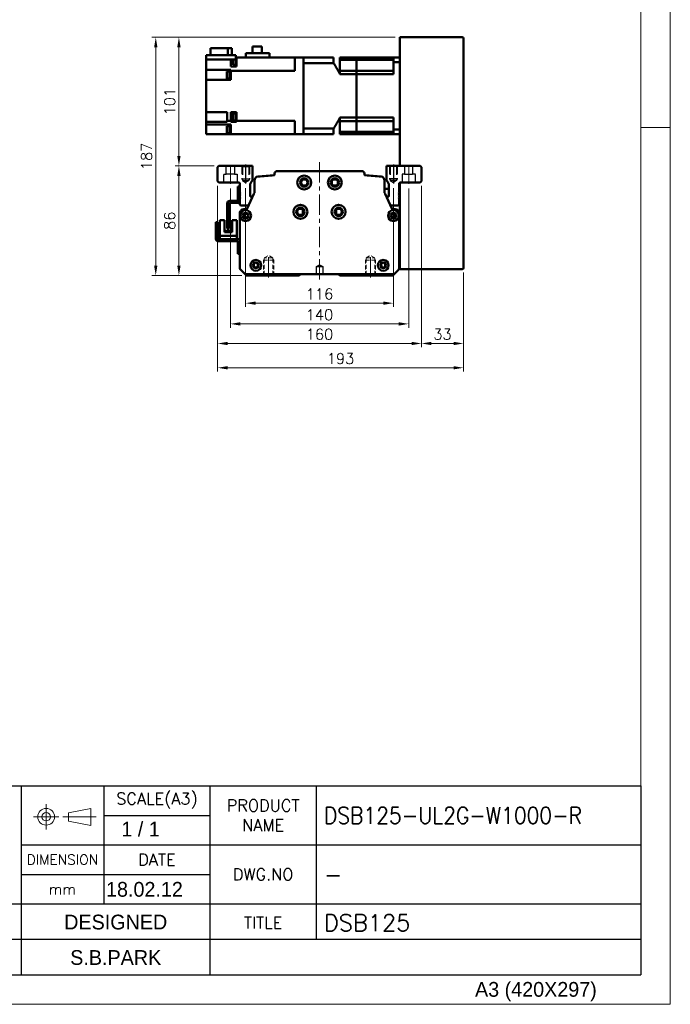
# Model space of a CAD drawing. Header units: millimetres. Extents: x 46891 to 50493, y 6223 to 9905.
# Tile 4 of 5: x 49982 to 50493, y 8529 to 9302. Entities that reach past the tile are written whole.
import ezdxf
from ezdxf.enums import TextEntityAlignment as Align

# ---------------------------------------------------------------- set-up
doc = ezdxf.new("R2010")
doc.units = ezdxf.units.MM
doc.header["$LTSCALE"] = 0.5
for name, pattern in [('CENTER', [50.8, 31.75, -6.35, 6.35, -6.35]), ('HIDDEN', [9.525, 6.35, -3.175]), ('HIDDENX2', [19.05, 12.7, -6.35])]:
    doc.linetypes.add(name, pattern=pattern)
doc.layers.get('0').update_dxf_attribs({"lineweight": 20})
doc.layers.add('1', color=1, linetype='CENTER', lineweight=13)
doc.layers.add('외형선(ISO)', color=7, linetype='Continuous', lineweight=50)
for name, color, linetype in [('2', 2, 'HIDDENX2'), ('3', 3, 'Continuous'), ('C', 1, 'CENTER')]:
    doc.layers.add(name, color=color, linetype=linetype)
doc.styles.add('ACISOGDT', font='amgdt.shx')
doc.styles.add('DSR TEXT', font='romans.shx', dxfattribs={"bigfont": 'whgtxt.shx'})
doc.styles.get("Standard").update_dxf_attribs({"font": 'romans.shx', "bigfont": 'whgtxt.shx'})
doc.dimstyles.new('DSR', dxfattribs={"dimscale": 2, "dimtxt": 3, "dimasz": 3, "dimexe": 0.5, "dimexo": 0.5, "dimgap": 0.5, "dimtad": 1, "dimdsep": 46, "dimtxsty": 'Standard', "dimcen": 2.5, "dimclrd": 4, "dimclre": 4, "dimclrt": 2, "dimadec": 0, "dimazin": 2, "dimtfac": 1, "dimtmove": 0, "dimatfit": 3, "dimfxl": 0, "dimlwd": -1, "dimlwe": -1, "dimarcsym": 0})

# ---------------------------------------------------------------- blocks, each defined once
blk = doc.blocks.new('A$C13F00394')
for p, q in [((109.11, 28.14), (105.34, 27.43)), ((105.34, 27.43), (105.34, 26.01)), ((109.11, 25.3), (109.11, 28.14)), ((105.34, 26.01), (109.11, 25.3))]:
    blk.add_line(p, q)
for radius in [1.42, 0.71]:
    blk.add_circle((101.56, 26.76), radius)
at = {"layer": '1'}
for p, q in [((101.56, 28.89), (101.56, 24.63)), ((103.69, 26.76), (99.44, 26.76)), ((104.41, 26.76), (110.04, 26.76))]:
    blk.add_line(p, q, dxfattribs=at)
at = {"layer": '3'}
for p, q in [((0, 32), (202.32, 32)), ((97.32, 32), (97.32, 12)), ((111.32, 32), (111.32, 12)), ((129.32, 32), (129.32, 0)), ((147.32, 32), (147.32, 6)), ((202.32, 32), (202.32, 0)), ((111.32, 27), (129.32, 27)), ((97.32, 22), (202.32, 22)), ((97.32, 17), (129.32, 17)), ((0, 12), (129.32, 12)), ((97.32, 12), (97.32, 0)), ((129.32, 12), (202.32, 12)), ((97.32, 6), (43.43, 6)), ((129.32, 6), (97.32, 6)), ((202.32, 6), (129.32, 6)), ((0, 0), (202.32, 0))]:
    blk.add_line(p, q, dxfattribs=at)
at = {"color": 7, "style": 'ACISOGDT'}
blk.add_text('DESIGNED', height=2.5, dxfattribs=at).set_placement((113.35, 8.93), align=Align.MIDDLE_CENTER)
at = {"color": 7, "attachment_point": 5, "style": 'DSR TEXT'}
for s, insert, char_height in [('SCALE(A3)', (120.32, 29.5), 2), ('PRODUCT\\PNAME', (138.32, 27), 2), ('DIMENSION', (104.32, 19.5), 1.7), ('DATE', (120.32, 19.5), 2), ('DWG.NO', (138.32, 17), 2), ('mm', (104.32, 14.5), 1.8), ('TITLE', (138.32, 8.83), 2)]:
    blk.add_mtext(s, dxfattribs=dict(at, insert=insert, char_height=char_height))
blk = doc.blocks.new('A$C1C1952E1')
at = {"color": 1}
blk.add_lwpolyline([(0, 0), (420, 0), (420, 297), (0, 297)], close=True, dxfattribs=at)
at = {"color": 3}
blk.add_lwpolyline([(5, 5), (415, 5), (415, 292), (5, 292)], close=True, dxfattribs=at)
at = {"color": 7, "style": 'ACISOGDT'}
blk.add_text('A3 (420X297)', height=2.5, dxfattribs=at).set_placement((386.91, 1.28))
blk = doc.blocks.new('t8')
at = {"color": 2, "linetype": 'HIDDEN'}
for p, q in [((-4, 0), (-4, -12)), ((-3.4, -0.6), (-4, 0)), ((3.4, -0.6), (4, 0)), ((4, 0), (4, -12)), ((-3.4, -0.6), (3.4, -0.6)), ((-3.4, -0.6), (-3.4, -14)), ((3.4, -0.6), (3.4, -14)), ((-4, -12), (4, -12)), ((-4, -12), (-3.4, -13.04)), ((-3.4, -14), (3.4, -14)), ((-3.4, -14), (0, -15.96)), ((3.4, -14), (0, -15.96)), ((4, -12), (3.4, -13.04))]:
    blk.add_line(p, q, dxfattribs=at)
at = {"color": 1, "linetype": 'CENTER'}
blk.add_line((0, 1.44), (0, -17.13), dxfattribs=at)
blk = doc.blocks.new('*D96')
at = {"color": 1, "linetype": 'ByBlock'}
for p, q in [((50159.24, 9169.39), (50159.24, 9076.15)), ((50275.24, 9169.39), (50275.24, 9076.15)), ((50167.04, 9079.15), (50267.44, 9079.15))]:
    blk.add_line(p, q, dxfattribs=at)
at = {"color": 1}
for points in [[(50167.04, 9080.45), (50167.04, 9077.85), (50159.24, 9079.15)], [(50267.44, 9080.45), (50267.44, 9077.85), (50275.24, 9079.15)]]:
    blk.add_solid(points, dxfattribs=at)
at = {"layer": 'Defpoints', "color": 0}
for p in [(50159.24, 9172.99), (50275.24, 9172.99), (50275.24, 9079.15)]:
    blk.add_point(p, dxfattribs=at)
at = {"color": 3, "insert": (50217.24, 9086.35), "char_height": 8.4, "attachment_point": 5, "style": 'DSR TEXT'}
blk.add_mtext('116', dxfattribs=at)
blk = doc.blocks.new('*D97')
at = {"color": 1, "linetype": 'ByBlock'}
for p, q in [((50147.24, 9169.21), (50147.24, 9059.87)), ((50287.24, 9169.21), (50287.24, 9059.87)), ((50155.04, 9062.87), (50279.44, 9062.87))]:
    blk.add_line(p, q, dxfattribs=at)
at = {"color": 1}
for points in [[(50155.04, 9064.17), (50155.04, 9061.57), (50147.24, 9062.87)], [(50279.44, 9064.17), (50279.44, 9061.57), (50287.24, 9062.87)]]:
    blk.add_solid(points, dxfattribs=at)
at = {"layer": 'Defpoints', "color": 0}
for p in [(50147.24, 9172.81), (50287.24, 9172.81), (50287.24, 9062.87)]:
    blk.add_point(p, dxfattribs=at)
at = {"color": 3, "insert": (50217.24, 9070.07), "char_height": 8.4, "attachment_point": 5, "style": 'DSR TEXT'}
blk.add_mtext('140', dxfattribs=at)
blk = doc.blocks.new('*D98')
at = {"color": 1, "linetype": 'ByBlock'}
for p, q in [((50137.24, 9171.21), (50137.24, 9044.51)), ((50297.24, 9171.21), (50297.24, 9044.51)), ((50145.04, 9047.51), (50289.44, 9047.51))]:
    blk.add_line(p, q, dxfattribs=at)
at = {"color": 1}
for points in [[(50145.04, 9048.81), (50145.04, 9046.21), (50137.24, 9047.51)], [(50289.44, 9048.81), (50289.44, 9046.21), (50297.24, 9047.51)]]:
    blk.add_solid(points, dxfattribs=at)
at = {"layer": 'Defpoints', "color": 0}
for p in [(50137.24, 9174.81), (50297.24, 9174.81), (50297.24, 9047.51)]:
    blk.add_point(p, dxfattribs=at)
at = {"color": 3, "insert": (50217.24, 9054.71), "char_height": 8.4, "attachment_point": 5, "style": 'DSR TEXT'}
blk.add_mtext('160', dxfattribs=at)
blk = doc.blocks.new('*D99')
at = {"color": 1, "linetype": 'ByBlock'}
for p, q in [((50297.24, 9171.21), (50297.24, 9044.51)), ((50330.24, 9103.21), (50330.24, 9044.51)), ((50305.04, 9047.51), (50322.44, 9047.51))]:
    blk.add_line(p, q, dxfattribs=at)
at = {"color": 1}
for points in [[(50305.04, 9048.81), (50305.04, 9046.21), (50297.24, 9047.51)], [(50322.44, 9048.81), (50322.44, 9046.21), (50330.24, 9047.51)]]:
    blk.add_solid(points, dxfattribs=at)
at = {"layer": 'Defpoints', "color": 0}
for p in [(50297.24, 9174.81), (50330.24, 9106.81), (50330.24, 9047.51)]:
    blk.add_point(p, dxfattribs=at)
at = {"color": 3, "insert": (50313.74, 9054.71), "char_height": 8.4, "attachment_point": 5, "style": 'DSR TEXT'}
blk.add_mtext('33', dxfattribs=at)
blk = doc.blocks.new('*D100')
at = {"color": 1, "linetype": 'ByBlock'}
for p, q in [((50137.24, 9171.21), (50137.24, 9025.45)), ((50330.24, 9103.21), (50330.24, 9025.45)), ((50145.04, 9028.45), (50322.44, 9028.45))]:
    blk.add_line(p, q, dxfattribs=at)
at = {"color": 1}
for points in [[(50145.04, 9029.75), (50145.04, 9027.15), (50137.24, 9028.45)], [(50322.44, 9029.75), (50322.44, 9027.15), (50330.24, 9028.45)]]:
    blk.add_solid(points, dxfattribs=at)
at = {"layer": 'Defpoints', "color": 0}
for p in [(50137.24, 9174.81), (50330.24, 9106.81), (50330.24, 9028.45)]:
    blk.add_point(p, dxfattribs=at)
at = {"color": 3, "insert": (50233.74, 9035.65), "char_height": 8.4, "attachment_point": 5, "style": 'DSR TEXT'}
blk.add_mtext('193', dxfattribs=at)
blk = doc.blocks.new('*D101')
at = {"color": 1, "linetype": 'ByBlock'}
for p, q in [((50134.64, 9186.81), (50103.84, 9186.81)), ((50106.84, 9179.01), (50106.84, 9108.61)), ((50156.14, 9100.81), (50103.84, 9100.81))]:
    blk.add_line(p, q, dxfattribs=at)
at = {"color": 1}
for points in [[(50105.54, 9179.01), (50108.14, 9179.01), (50106.84, 9186.81)], [(50105.54, 9108.61), (50108.14, 9108.61), (50106.84, 9100.81)]]:
    blk.add_solid(points, dxfattribs=at)
at = {"layer": 'Defpoints', "color": 0}
for p in [(50138.24, 9186.81), (50106.84, 9100.81), (50159.74, 9100.81)]:
    blk.add_point(p, dxfattribs=at)
at = {"color": 3, "insert": (50099.64, 9143.81), "char_height": 8.4, "attachment_point": 5, "rotation": 90, "style": 'DSR TEXT'}
blk.add_mtext('86', dxfattribs=at)
blk = doc.blocks.new('*D102')
at = {"color": 1, "linetype": 'ByBlock'}
for p, q in [((50276.64, 9287.81), (50103.84, 9287.81)), ((50106.84, 9194.61), (50106.84, 9280.01)), ((50134.64, 9186.81), (50103.84, 9186.81))]:
    blk.add_line(p, q, dxfattribs=at)
at = {"color": 1}
for points in [[(50105.54, 9280.01), (50108.14, 9280.01), (50106.84, 9287.81)], [(50105.54, 9194.61), (50108.14, 9194.61), (50106.84, 9186.81)]]:
    blk.add_solid(points, dxfattribs=at)
at = {"layer": 'Defpoints', "color": 0}
for p in [(50106.84, 9287.81), (50280.24, 9287.81), (50138.24, 9186.81)]:
    blk.add_point(p, dxfattribs=at)
at = {"color": 3, "insert": (50099.64, 9237.31), "char_height": 8.4, "attachment_point": 5, "rotation": 90, "style": 'DSR TEXT'}
blk.add_mtext('101', dxfattribs=at)
blk = doc.blocks.new('*D103')
at = {"color": 1, "linetype": 'ByBlock'}
for p, q in [((50276.64, 9287.81), (50085.67, 9287.81)), ((50088.67, 9280.01), (50088.67, 9108.61)), ((50156.14, 9100.81), (50085.67, 9100.81))]:
    blk.add_line(p, q, dxfattribs=at)
at = {"color": 1}
for points in [[(50087.37, 9280.01), (50089.97, 9280.01), (50088.67, 9287.81)], [(50087.37, 9108.61), (50089.97, 9108.61), (50088.67, 9100.81)]]:
    blk.add_solid(points, dxfattribs=at)
at = {"layer": 'Defpoints', "color": 0}
for p in [(50280.24, 9287.81), (50088.67, 9100.81), (50159.74, 9100.81)]:
    blk.add_point(p, dxfattribs=at)
at = {"color": 3, "insert": (50081.47, 9194.31), "char_height": 8.4, "attachment_point": 5, "rotation": 90, "style": 'DSR TEXT'}
blk.add_mtext('187', dxfattribs=at)

msp = doc.modelspace()

# ---------------------------------------------------------------- linework, layer by layer
at = {"color": 1}
msp.add_line((50492.61532, 9217.02572), (50469.44932, 9217.02572), dxfattribs=at)
at = {"layer": '1'}
for p, q in [((50147.23612, 9187.8134), (50147.23612, 9172.8134)), ((50217.23612, 9189.8134), (50217.23612, 9096.8134)), ((50287.23612, 9187.8134), (50287.23612, 9172.8134))]:
    msp.add_line(p, q, dxfattribs=at)
at = {"layer": '2'}
for p, q in [((50143.93612, 9180.3134), (50143.93612, 9186.8134)), ((50150.53612, 9186.8134), (50150.53612, 9180.3134)), ((50156.23612, 9186.8134), (50156.23612, 9176.8134)), ((50156.73612, 9186.3134), (50156.23612, 9186.8134)), ((50156.73612, 9186.3134), (50156.73612, 9175.3134)), ((50156.73612, 9186.3134), (50161.73612, 9186.3134)), ((50161.73612, 9186.3134), (50162.23612, 9186.8134)), ((50161.73612, 9186.3134), (50161.73612, 9175.3134)), ((50162.23612, 9186.8134), (50162.23612, 9176.8134)), ((50272.23612, 9186.8134), (50272.23612, 9176.8134)), ((50272.73612, 9186.3134), (50272.23612, 9186.8134)), ((50272.73612, 9186.3134), (50272.73612, 9175.3134)), ((50277.73612, 9186.3134), (50272.73612, 9186.3134)), ((50277.73612, 9186.3134), (50278.23612, 9186.8134)), ((50277.73612, 9186.3134), (50277.73612, 9175.3134)), ((50278.23612, 9186.8134), (50278.23612, 9176.8134)), ((50283.93612, 9186.8134), (50283.93612, 9180.3134)), ((50290.53612, 9180.3134), (50290.53612, 9186.8134)), ((50141.98612, 9173.8134), (50141.98612, 9180.3134)), ((50141.98612, 9180.3134), (50143.93612, 9180.3134)), ((50150.53612, 9180.3134), (50143.93612, 9180.3134)), ((50150.53612, 9180.3134), (50152.48612, 9180.3134)), ((50152.48612, 9180.3134), (50152.48612, 9173.8134)), ((50283.93612, 9180.3134), (50281.98612, 9180.3134)), ((50281.98612, 9180.3134), (50281.98612, 9173.8134)), ((50283.93612, 9180.3134), (50290.53612, 9180.3134)), ((50292.48612, 9180.3134), (50290.53612, 9180.3134)), ((50292.48612, 9173.8134), (50292.48612, 9180.3134)), ((50156.23612, 9176.8134), (50162.23612, 9176.8134)), ((50156.23612, 9176.8134), (50156.73612, 9175.94738)), ((50156.73612, 9175.3134), (50159.23612, 9173.87003)), ((50156.73612, 9175.3134), (50161.73612, 9175.3134)), ((50161.73612, 9175.3134), (50159.23612, 9173.87003)), ((50162.23612, 9176.8134), (50161.73612, 9175.94738)), ((50278.23612, 9176.8134), (50272.23612, 9176.8134)), ((50272.23612, 9176.8134), (50272.73612, 9175.94738)), ((50277.73612, 9175.3134), (50272.73612, 9175.3134)), ((50272.73612, 9175.3134), (50275.23612, 9173.87003)), ((50277.73612, 9175.3134), (50275.23612, 9173.87003)), ((50278.23612, 9176.8134), (50277.73612, 9175.94738)), ((50214.73612, 9107.8134), (50217.23612, 9109.31556)), ((50217.23612, 9109.31556), (50219.73612, 9107.8134)), ((50214.73612, 9101.8134), (50214.73612, 9107.8134)), ((50214.73612, 9107.8134), (50219.73612, 9107.8134)), ((50219.73612, 9101.8134), (50214.73612, 9101.8134)), ((50219.73612, 9107.8134), (50219.73612, 9101.8134))]:
    msp.add_line(p, q, dxfattribs=at)
at = {"layer": '3'}
for p in [(50469.44932, 8700.42392), (49532.07206, 8552.16152)]:
    msp.add_line(p, (50469.44932, 8552.16152), dxfattribs=at)
at = {"layer": 'C'}
for p, q in [((50159.23612, 9187.96473), (50159.23612, 9172.98515)), ((50275.23612, 9187.96473), (50275.23612, 9172.98515))]:
    msp.add_line(p, q, dxfattribs=at)
at = {"layer": '외형선(ISO)'}
for p, q in [((50280.23613, 9286.8134), (50280.23613, 9287.8134)), ((50329.23613, 9287.8134), (50280.23613, 9287.8134)), ((50280.23613, 9186.8134), (50280.23613, 9286.8134)), ((50330.23613, 9106.8134), (50330.23613, 9286.8134)), ((50145.36382, 9279.3134), (50131.53618, 9279.3134)), ((50131.53618, 9279.3134), (50131.53618, 9273.8134)), ((50145.36382, 9273.8134), (50145.36382, 9279.3134)), ((50148.33607, 9279.3134), (50145.36382, 9279.3134)), ((50148.33607, 9279.3134), (50148.33607, 9273.8134)), ((50172.06113, 9280.6134), (50164.61113, 9280.6134)), ((50164.61113, 9280.6134), (50164.61113, 9275.2134)), ((50172.06113, 9275.2134), (50172.06113, 9280.6134)), ((50128.13613, 9270.3134), (50128.13613, 9273.8134)), ((50128.13613, 9273.8134), (50151.63613, 9273.8134)), ((50151.63613, 9273.8134), (50151.63613, 9270.3134)), ((50152.13613, 9271.84832), (50151.63613, 9271.84832)), ((50152.13613, 9271.84832), (50152.13613, 9271.8134)), ((50152.13613, 9266.25343), (50152.13613, 9271.8134)), ((50197.73613, 9271.8134), (50152.13613, 9271.8134)), ((50177.83613, 9275.2134), (50159.48613, 9275.2134)), ((50159.48613, 9271.8134), (50159.48613, 9275.2134)), ((50177.83613, 9275.2134), (50177.83613, 9271.8134)), ((50197.73613, 9267.3134), (50197.73613, 9271.8134)), ((50197.73613, 9271.8134), (50204.73613, 9271.8134)), ((50228.23613, 9271.8134), (50204.73613, 9271.8134)), ((50204.73613, 9271.8134), (50204.73613, 9271.80893)), ((50204.73613, 9271.80893), (50204.73613, 9267.51395)), ((50228.23613, 9271.8134), (50228.23613, 9267.50873)), ((50233.23613, 9271.8134), (50233.23613, 9270.10099)), ((50246.23613, 9271.8134), (50233.23613, 9271.8134)), ((50246.23613, 9270.10099), (50246.23613, 9271.8134)), ((50246.23613, 9271.8134), (50275.23613, 9271.8134)), ((50246.23613, 9271.8134), (50246.23613, 9270.10099)), ((50275.23613, 9271.8134), (50275.23613, 9268.27092)), ((50280.23613, 9271.8134), (50275.23613, 9271.8134)), ((50128.13613, 9266.25343), (50128.13613, 9270.3134)), ((50151.63613, 9270.3134), (50128.13613, 9270.3134)), ((50128.13613, 9266.25343), (50128.13613, 9262.32148)), ((50147.63613, 9270.3134), (50147.63613, 9266.25343)), ((50147.63613, 9264.81806), (50147.63613, 9266.25343)), ((50152.13613, 9264.81806), (50147.63613, 9264.81806)), ((50149.43613, 9266.09832), (50149.43613, 9270.3134)), ((50151.43613, 9266.09832), (50149.43613, 9266.09832)), ((50151.43613, 9265.94832), (50151.43613, 9270.3134)), ((50152.13613, 9265.94832), (50151.43613, 9265.94832)), ((50152.13613, 9266.25343), (50152.13613, 9264.81806)), ((50197.73613, 9267.3134), (50197.73613, 9261.37277)), ((50204.73613, 9267.51395), (50204.73613, 9267.50873)), ((50228.23613, 9267.50873), (50204.73613, 9267.50873)), ((50204.73613, 9216.11807), (50204.73613, 9267.50873)), ((50204.73613, 9267.3134), (50204.73613, 9216.3134)), ((50233.23613, 9261.5634), (50233.23613, 9270.10099)), ((50246.23613, 9270.10099), (50233.23613, 9270.10099)), ((50246.23613, 9266.5634), (50246.23613, 9270.10099)), ((50275.23613, 9270.10099), (50246.23613, 9270.10099)), ((50246.23613, 9266.5634), (50246.23613, 9270.10099)), ((50246.23613, 9261.5634), (50246.23613, 9266.5634)), ((50246.23613, 9261.5634), (50246.23613, 9266.5634)), ((50275.23613, 9258.85013), (50275.23613, 9268.27092)), ((50280.23613, 9268.27092), (50275.23613, 9268.27092)), ((50128.13613, 9257.8134), (50128.13613, 9262.32148)), ((50128.13613, 9262.32148), (50147.63613, 9262.32148)), ((50128.13613, 9257.8134), (50128.13613, 9254.3134)), ((50144.43613, 9255.30937), (50144.43613, 9260.90937)), ((50146.43613, 9260.90937), (50144.43613, 9260.90937)), ((50146.43613, 9255.15937), (50146.43613, 9261.05937)), ((50147.13613, 9261.05937), (50146.43613, 9261.05937)), ((50147.13613, 9255.10937), (50147.13613, 9261.10937)), ((50147.63613, 9261.10937), (50147.13613, 9261.10937)), ((50147.63613, 9262.32148), (50147.63613, 9261.77208)), ((50147.63613, 9261.37277), (50147.63613, 9261.77208)), ((50197.73613, 9261.37277), (50147.63613, 9261.37277)), ((50147.63613, 9261.37277), (50147.63613, 9254.3134)), ((50233.23613, 9261.5634), (50233.23613, 9258.85013)), ((50246.23613, 9261.5634), (50233.23613, 9261.5634)), ((50246.23613, 9258.85013), (50233.23613, 9258.85013)), ((50246.23613, 9258.85013), (50246.23613, 9261.5634)), ((50275.23613, 9261.5634), (50246.23613, 9261.5634)), ((50246.23613, 9261.5634), (50246.23613, 9258.85013)), ((50246.23613, 9224.77668), (50246.23613, 9258.85013)), ((50246.23613, 9258.85013), (50275.23613, 9258.85013)), ((50246.23613, 9224.77668), (50246.23613, 9258.85013)), ((50128.13613, 9229.0134), (50128.13613, 9254.3134)), ((50147.63613, 9254.3134), (50128.13613, 9254.3134)), ((50146.43613, 9255.30937), (50144.43613, 9255.30937)), ((50147.13613, 9255.15937), (50146.43613, 9255.15937)), ((50147.63613, 9255.10937), (50147.13613, 9255.10937)), ((50128.13613, 9229.0134), (50128.13613, 9225.5134)), ((50144.63613, 9229.0134), (50128.13613, 9229.0134)), ((50128.13613, 9221.53478), (50128.13613, 9225.5134)), ((50144.63613, 9229.0134), (50144.63613, 9222.25404)), ((50147.63613, 9222.25404), (50147.63613, 9229.0134)), ((50147.63613, 9229.0134), (50152.13613, 9229.0134)), ((50149.43613, 9222.35065), (50149.43613, 9227.95065)), ((50151.43613, 9227.95065), (50149.43613, 9227.95065)), ((50151.43613, 9222.20065), (50151.43613, 9228.10065)), ((50152.13613, 9228.10065), (50151.43613, 9228.10065)), ((50152.13613, 9225.60319), (50152.13613, 9229.0134)), ((50152.13613, 9225.60319), (50152.13613, 9224.69812)), ((50152.13613, 9222.25404), (50152.13613, 9224.69812)), ((50233.23613, 9224.77668), (50233.23613, 9222.0634)), ((50246.23613, 9224.77668), (50233.23613, 9224.77668)), ((50246.23613, 9222.0634), (50246.23613, 9224.77668)), ((50246.23613, 9224.77668), (50275.23613, 9224.77668)), ((50246.23613, 9224.77668), (50246.23613, 9222.0634)), ((50275.23613, 9215.35589), (50275.23613, 9224.77668)), ((50128.13613, 9221.53478), (50128.13613, 9219.3134)), ((50144.63613, 9221.53478), (50128.13613, 9221.53478)), ((50128.13613, 9219.3134), (50128.13613, 9215.8134)), ((50147.63613, 9219.3134), (50128.13613, 9219.3134)), ((50144.43613, 9212.5247), (50144.43613, 9218.1247)), ((50146.43613, 9218.1247), (50144.43613, 9218.1247)), ((50144.63613, 9222.25404), (50147.63613, 9222.25404)), ((50144.63613, 9221.85473), (50144.63613, 9222.25404)), ((50144.63613, 9221.85473), (50144.63613, 9221.53478)), ((50146.43613, 9212.3747), (50146.43613, 9218.2747)), ((50147.13613, 9218.2747), (50146.43613, 9218.2747)), ((50147.13613, 9212.3247), (50147.13613, 9218.3247)), ((50147.63613, 9218.3247), (50147.13613, 9218.3247)), ((50147.63613, 9222.25404), (50147.63613, 9221.85473)), ((50147.63613, 9221.53478), (50147.63613, 9221.85473)), ((50152.13613, 9221.53478), (50147.63613, 9221.53478)), ((50147.63613, 9219.3134), (50147.63613, 9217.37338)), ((50147.63613, 9211.8134), (50147.63613, 9217.37338)), ((50151.43613, 9222.35065), (50149.43613, 9222.35065)), ((50152.13613, 9222.20065), (50151.43613, 9222.20065)), ((50152.13613, 9221.85473), (50152.13613, 9222.25404)), ((50197.73613, 9222.25404), (50152.13613, 9222.25404)), ((50152.13613, 9221.85473), (50152.13613, 9221.53478)), ((50197.73613, 9222.25404), (50197.73613, 9216.3134)), ((50233.23613, 9222.0634), (50233.23613, 9213.52582)), ((50246.23613, 9222.0634), (50233.23613, 9222.0634)), ((50246.23613, 9217.0634), (50246.23613, 9222.0634)), ((50275.23613, 9222.0634), (50246.23613, 9222.0634)), ((50246.23613, 9217.0634), (50246.23613, 9222.0634)), ((50246.23613, 9213.52582), (50246.23613, 9217.0634)), ((50246.23613, 9213.52582), (50246.23613, 9217.0634)), ((50128.13613, 9211.8134), (50128.13613, 9215.8134)), ((50147.63613, 9211.8134), (50128.13613, 9211.8134)), ((50146.43613, 9212.5247), (50144.43613, 9212.5247)), ((50147.13613, 9212.3747), (50146.43613, 9212.3747)), ((50147.63613, 9212.3247), (50147.13613, 9212.3247)), ((50197.73613, 9211.8134), (50147.63613, 9211.8134)), ((50151.43613, 9211.77849), (50151.43613, 9211.8134)), ((50152.13613, 9211.77849), (50151.43613, 9211.77849)), ((50152.13613, 9211.8134), (50152.13613, 9211.77849)), ((50197.73613, 9211.8134), (50197.73613, 9216.3134)), ((50197.73613, 9211.8134), (50204.73613, 9211.8134)), ((50228.23613, 9216.11807), (50204.73613, 9216.11807)), ((50204.73613, 9216.11807), (50204.73613, 9216.11286)), ((50204.73613, 9216.11286), (50204.73613, 9211.81788)), ((50204.73613, 9211.81788), (50204.73613, 9211.8134)), ((50228.23613, 9211.8134), (50204.73613, 9211.8134)), ((50228.23613, 9216.11807), (50228.23613, 9211.8134)), ((50233.23613, 9213.52582), (50233.23613, 9211.8134)), ((50246.23613, 9213.52582), (50233.23613, 9213.52582)), ((50246.23613, 9211.8134), (50233.23613, 9211.8134)), ((50246.23613, 9211.8134), (50246.23613, 9213.52582)), ((50275.23613, 9213.52582), (50246.23613, 9213.52582)), ((50246.23613, 9213.52582), (50246.23613, 9211.8134)), ((50246.23613, 9211.8134), (50275.23613, 9211.8134)), ((50275.23613, 9215.35589), (50275.23613, 9211.8134)), ((50280.23613, 9215.35589), (50275.23613, 9215.35589)), ((50280.23613, 9211.8134), (50275.23613, 9211.8134)), ((50138.23612, 9186.8134), (50137.23612, 9185.8134)), ((50164.73612, 9186.8134), (50138.23612, 9186.8134)), ((50164.73612, 9175.34222), (50164.73612, 9186.8134)), ((50269.73612, 9186.8134), (50269.73612, 9175.34222)), ((50296.23612, 9186.8134), (50269.73612, 9186.8134)), ((50297.23612, 9185.8134), (50296.23612, 9186.8134)), ((50137.23612, 9185.8134), (50137.23612, 9174.8134)), ((50182.00872, 9180.8134), (50182.00872, 9180.02888)), ((50250.46354, 9182.8134), (50184.00872, 9182.8134)), ((50252.46354, 9180.02888), (50252.46354, 9180.8134)), ((50297.23612, 9174.8134), (50297.23612, 9185.8134)), ((50137.23612, 9174.8134), (50138.23612, 9173.8134)), ((50138.23612, 9173.8134), (50153.73612, 9173.8134)), ((50153.13612, 9170.8134), (50153.13612, 9159.4134)), ((50154.73612, 9170.8134), (50153.13612, 9170.8134)), ((50154.73612, 9172.8134), (50154.73612, 9166.3134)), ((50162.73612, 9163.3134), (50162.73612, 9171.34222)), ((50166.23613, 9175.47589), (50166.23613, 9166.91159)), ((50268.23613, 9166.91159), (50268.23613, 9175.47589)), ((50271.73612, 9171.34222), (50271.73612, 9163.3134)), ((50279.73612, 9166.3134), (50279.73612, 9172.8134)), ((50279.73612, 9171.8134), (50280.23613, 9171.8134)), ((50280.23613, 9106.8134), (50280.23613, 9173.67943)), ((50280.73612, 9173.8134), (50296.23612, 9173.8134)), ((50296.23612, 9173.8134), (50297.23612, 9174.8134)), ((50154.73612, 9166.3134), (50155.23612, 9165.8134)), ((50154.73612, 9165.3134), (50154.73612, 9166.3134)), ((50155.23612, 9165.8134), (50154.73612, 9165.3134)), ((50154.73612, 9165.3134), (50154.73612, 9164.3134)), ((50154.73612, 9164.3134), (50155.23612, 9163.8134)), ((50154.73612, 9163.3134), (50154.73612, 9164.3134)), ((50155.23612, 9163.8134), (50154.73612, 9163.3134)), ((50154.73612, 9163.3134), (50154.73612, 9162.3134)), ((50165.77592, 9164.8163), (50160.50425, 9153.39435)), ((50164.85151, 9162.8134), (50163.23612, 9162.8134)), ((50271.73612, 9168.8134), (50268.23613, 9168.8134)), ((50273.968, 9153.39435), (50268.69633, 9164.8163)), ((50271.23612, 9162.8134), (50269.62074, 9162.8134)), ((50279.23612, 9165.8134), (50279.73612, 9166.3134)), ((50279.73612, 9165.3134), (50279.23612, 9165.8134)), ((50279.23612, 9163.8134), (50279.73612, 9164.3134)), ((50279.73612, 9163.3134), (50279.23612, 9163.8134)), ((50279.73612, 9164.3134), (50279.73612, 9165.3134)), ((50279.73612, 9162.3134), (50279.73612, 9163.3134)), ((50144.73612, 9137.8134), (50144.73612, 9157.3134)), ((50146.33612, 9157.3134), (50146.33612, 9137.8134)), ((50146.83612, 9159.4134), (50152.63612, 9159.4134)), ((50152.63612, 9157.8134), (50146.83612, 9157.8134)), ((50153.13612, 9159.4134), (50154.67573, 9159.4134)), ((50154.73612, 9162.3134), (50155.23612, 9161.8134)), ((50154.73612, 9161.3134), (50154.73612, 9162.3134)), ((50155.23612, 9161.8134), (50154.73612, 9161.3134)), ((50154.73612, 9161.3134), (50154.73612, 9156.8134)), ((50155.73612, 9155.8134), (50160.23612, 9155.8134)), ((50274.23612, 9155.8134), (50278.73612, 9155.8134)), ((50279.23612, 9161.8134), (50279.73612, 9162.3134)), ((50279.73612, 9161.3134), (50279.23612, 9161.8134)), ((50279.73612, 9156.8134), (50279.73612, 9161.3134)), ((50154.73613, 9149.8134), (50154.73613, 9107.05605)), ((50159.5963, 9152.8134), (50157.73613, 9152.8134)), ((50204.23613, 9152.24317), (50204.23613, 9149.38364)), ((50230.23613, 9152.24317), (50230.23613, 9149.38364)), ((50276.73613, 9152.8134), (50274.87596, 9152.8134)), ((50279.73613, 9107.05605), (50279.73613, 9149.8134)), ((50135.73617, 9139.81356), (50135.73615, 9129.81356)), ((50135.73617, 9139.81356), (50135.73618, 9142.81356)), ((50137.33618, 9142.81356), (50135.73618, 9142.81356)), ((50137.33615, 9129.91356), (50137.33617, 9139.81356)), ((50137.33618, 9142.81356), (50137.33617, 9139.81356)), ((50139.03616, 9144.31356), (50139.03614, 9131.91356)), ((50142.73616, 9144.31355), (50139.03616, 9144.31356)), ((50142.73614, 9134.91355), (50142.73616, 9144.31355)), ((50148.73616, 9144.31354), (50148.73614, 9134.91354)), ((50152.43616, 9144.31353), (50148.73616, 9144.31354)), ((50152.43614, 9131.91353), (50152.43616, 9144.31353)), ((50139.03613, 9129.41356), (50139.03614, 9131.91356)), ((50141.03614, 9131.91355), (50139.03614, 9131.91356)), ((50150.43614, 9131.91353), (50141.03614, 9131.91355)), ((50142.73614, 9135.91355), (50148.73614, 9135.91354)), ((50148.73614, 9135.61354), (50142.73614, 9135.61355)), ((50142.73614, 9134.91355), (50148.73614, 9134.91354)), ((50146.33612, 9137.8134), (50144.73612, 9137.8134)), ((50152.43614, 9131.91353), (50150.43614, 9131.91353)), ((50152.43614, 9131.91353), (50152.43613, 9129.41353)), ((50137.73615, 9127.81356), (50152.63615, 9127.81353)), ((50152.73615, 9129.41353), (50137.83615, 9129.41356)), ((50153.13615, 9127.31353), (50153.13613, 9120.81353)), ((50280.23613, 9124.8134), (50279.73613, 9124.8134)), ((50153.13613, 9117.81353), (50153.13613, 9120.81353)), ((50153.13613, 9117.81353), (50154.73613, 9117.81353)), ((50155.61481, 9104.93472), (50158.73613, 9101.8134)), ((50158.73613, 9101.8134), (50159.73613, 9100.8134)), ((50158.73613, 9101.8134), (50275.73613, 9101.8134)), ((50201.23613, 9100.8134), (50202.08968, 9101.66696)), ((50232.38257, 9101.66696), (50233.23613, 9100.8134)), ((50274.73613, 9100.8134), (50275.73613, 9101.8134)), ((50275.73613, 9101.8134), (50278.85745, 9104.93472)), ((50280.23613, 9105.8134), (50280.23613, 9106.8134)), ((50280.23613, 9105.8134), (50329.23613, 9105.8134)), ((50159.73613, 9100.8134), (50201.23613, 9100.8134)), ((50233.23613, 9100.8134), (50274.73613, 9100.8134))]:
    msp.add_line(p, q, dxfattribs=at)
for centre, radius in [((50205.23613, 9173.8134), 5.5), ((50229.23613, 9173.8134), 5.5), ((50205.23613, 9173.8134), 3.3), ((50205.23613, 9173.8134), 2.4585), ((50229.23613, 9173.8134), 3.3), ((50229.23613, 9173.8134), 2.4585), ((50202.23612, 9150.8134), 5.5), ((50232.23612, 9150.8134), 5.5), ((50159.23613, 9147.8134), 4.25), ((50159.23613, 9147.8134), 2.25), ((50202.23612, 9150.8134), 3.3), ((50202.23613, 9150.8134), 2.4585), ((50232.23612, 9150.8134), 3.3), ((50232.23613, 9150.8134), 2.4585), ((50275.23613, 9147.8134), 4.25), ((50275.23613, 9147.8134), 2.25), ((50167.23613, 9108.8134), 4.25), ((50167.23613, 9108.8134), 2.25), ((50267.23613, 9108.8134), 4.25), ((50267.23613, 9108.8134), 2.25)]:
    msp.add_circle(centre, radius, dxfattribs=at)
for centre, radius, start, end in [((50329.23613, 9286.8134), 1, 0, 90), ((50169.23613, 9175.47589), 3, 95.57599886, 180), ((50217.23613, 8683.8134), 497, 94.11817747, 95.57599887), ((50181.50872, 9180.02888), 0.5, 274.11817747, 0), ((50184.00872, 9180.8134), 2, 89.99999999, 180), ((50250.46354, 9180.8134), 2, 0, 89.99999999), ((50252.96354, 9180.02888), 0.5, 180, 265.88182237), ((50217.23613, 8683.8134), 497, 84.42400111, 85.88182251), ((50265.23613, 9175.47589), 3, 0, 84.42400111), ((50153.73612, 9172.8134), 1, 0, 90), ((50167.73612, 9171.34222), 5, 126.86989765, 180), ((50266.73612, 9171.34222), 5, 0, 53.13010235), ((50280.73612, 9172.8134), 1, 90, 180), ((50163.23612, 9163.3134), 0.5, 180, 270), ((50161.23613, 9166.91159), 5, 335.22485942, 0), ((50273.23613, 9166.91159), 5, 180, 204.77514056), ((50271.23612, 9163.3134), 0.5, 270, 0), ((50146.83612, 9157.3134), 2.1, 90, 180), ((50146.83612, 9157.3134), 0.5, 90, 180), ((50152.63612, 9159.9134), 0.5, 270, 0), ((50152.63612, 9159.9134), 2.1, 270, 346.225853), ((50152.63612, 9159.9134), 2.1, 346.225853, 0), ((50155.73612, 9156.8134), 1, 180, 270), ((50160.23612, 9152.8134), 3, 65.224808, 90), ((50274.23612, 9152.8134), 3, 90, 114.77508892), ((50278.73612, 9156.8134), 1, 270, 0), ((50157.73613, 9149.8134), 3, 89.99999999, 180), ((50159.23613, 9147.8134), 1.621, 36.95084612, 323.049153), ((50159.23613, 9147.8134), 1.5, 48.1896836, 311.81031516), ((50159.5963, 9153.8134), 1, 269.99999999, 335.22485942), ((50160.63613, 9149.37865), 0.6, 259.96251873, 324.85511283), ((50273.83613, 9149.37865), 0.6, 215.14488418, 280.03748038), ((50275.23613, 9147.8134), 1.621, 143.04915509, 216.95084916), ((50275.23613, 9147.8134), 1.621, 216.95084603, 143.049153), ((50274.87596, 9153.8134), 1, 204.77514056, 269.99999999), ((50275.23613, 9147.8134), 1.5, 228.1896836, 131.81031516), ((50276.73613, 9149.8134), 3, 0, 89.99999999), ((50160.63613, 9146.24816), 0.6, 35.14488628, 100.03748038), ((50273.83613, 9146.24816), 0.6, 79.96251915, 144.85511722), ((50137.73615, 9129.81356), 2, 179.99988906, 269.99988906), ((50137.83615, 9129.91356), 0.5, 179.99988906, 269.99988906), ((50152.63615, 9127.31353), 0.5, 359.99988906, 89.99988906), ((50152.73615, 9127.41353), 2, 0.24541394, 89.99988906), ((50167.23613, 9108.8134), 1.621, 129.96149723, 50.03850277), ((50167.23613, 9108.8134), 1.6, 134.4153086, 45.5846914), ((50165.76643, 9110.3134), 0.5, 328.99692459, 55.46537519), ((50168.70582, 9110.3134), 0.5, 124.53462897, 211.00307542), ((50267.23613, 9108.8134), 1.621, 129.96149723, 50.03850277), ((50267.23613, 9108.8134), 1.6, 134.4153086, 45.5846914), ((50265.76643, 9110.3134), 0.5, 328.99692459, 55.4653732), ((50268.70582, 9110.3134), 0.5, 124.53463096, 211.00307541), ((50157.73613, 9107.05605), 3, 180, 224.99999999), ((50202.44323, 9101.3134), 0.5, 90, 135), ((50232.02902, 9101.3134), 0.5, 45, 90), ((50276.73613, 9107.05605), 3, 314.99999999, 0), ((50329.23613, 9106.8134), 1, 270, 0)]:
    msp.add_arc(centre, radius, start, end, dxfattribs=at)
for points, weights in [([(50233.23613, 9258.85013), (50231.24269, 9262.88691), (50228.23613, 9267.50873)], [1.45736434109, 1.41367336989, 1.35251798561]), ([(50228.23613, 9216.11807), (50231.24269, 9220.7399), (50233.23613, 9224.77668)], [1.35251798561, 1.41367336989, 1.45736434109])]:
    msp.add_rational_spline(points, weights, degree=2, dxfattribs=at)
for points, knots in [([(50160.23613, 9148.93144), (50160.28094, 9148.89136), (50160.33496, 9148.85599), (50160.43793, 9148.81009), (50160.48591, 9148.79591), (50160.53155, 9148.78784)], [0.07992218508, 0.07992218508, 0.07992218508, 0.07992218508, 0.09795879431, 0.09795879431, 0.11258358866, 0.11258358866, 0.11258358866, 0.11258358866]), ([(50273.9407, 9148.78784), (50273.98634, 9148.79591), (50274.03432, 9148.81009), (50274.13729, 9148.85599), (50274.19132, 9148.89136), (50274.23613, 9148.93144)], [0.04726078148, 0.04726078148, 0.04726078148, 0.04726078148, 0.06188557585, 0.06188557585, 0.07992218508, 0.07992218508, 0.07992218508, 0.07992218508]), ([(50160.53155, 9146.83897), (50160.48591, 9146.8309), (50160.43793, 9146.81672), (50160.33496, 9146.77082), (50160.28094, 9146.73545), (50160.23613, 9146.69537)], [0.04726078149, 0.04726078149, 0.04726078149, 0.04726078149, 0.06188557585, 0.06188557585, 0.07992218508, 0.07992218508, 0.07992218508, 0.07992218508]), ([(50274.23613, 9146.69537), (50274.19132, 9146.73545), (50274.13729, 9146.77082), (50274.03432, 9146.81672), (50273.98634, 9146.8309), (50273.9407, 9146.83897)], [0.07992218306, 0.07992218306, 0.07992218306, 0.07992218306, 0.09795879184, 0.09795879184, 0.11258358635, 0.11258358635, 0.11258358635, 0.11258358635])]:
    msp.add_open_spline(points, degree=3, knots=knots, dxfattribs=at)
for points in [[(50166.11636, 9109.95626), (50166.14577, 9109.98508), (50166.17291, 9110.01911), (50166.195, 9110.05586)], [(50168.27725, 9110.05586), (50168.29934, 9110.01911), (50168.32649, 9109.98508), (50168.35589, 9109.95626)], [(50266.11636, 9109.95626), (50266.14577, 9109.98508), (50266.17291, 9110.01911), (50266.195, 9110.05586)], [(50268.27725, 9110.05586), (50268.29934, 9110.01911), (50268.32649, 9109.98508), (50268.35589, 9109.95626)]]:
    msp.add_open_spline(points, degree=3, dxfattribs=at)

# ---------------------------------------------------------------- block references
at = {"xscale": 4.6332, "yscale": 4.6332, "zscale": 4.6332}
for name, p in [('A$C1C1952E1', (48546.67132, 8528.99552)), ('A$C13F00394', (49532.07206, 8552.16152))]:
    msp.add_blockref(name, p, dxfattribs=at)
at = {"rotation": 180}
msp.add_blockref('t8', (50177.23612, 9100.8134), dxfattribs=at)
at = {"xscale": -1, "rotation": 180}
msp.add_blockref('t8', (50257.23612, 9100.8134), dxfattribs=at)

# ---------------------------------------------------------------- texts
at = {"color": 2, "style": 'DSR TEXT', "width": 0.9}
msp.add_text('DSB125-UL2G-W1000-R', height=12.97296, dxfattribs=at).set_placement((50220.69542, 8670.68644))
at = {"color": 2}
for s, height, style, p in [('1 / 1', 11.583, 'ACISOGDT', (50061.67256, 8660.71078)), ('-', 12.97296, 'DSR TEXT', (50220.69542, 8624.35444)), ('18.02.12', 11.583, 'ACISOGDT', (50049.63536, 8613.43341)), ('DSB125', 12.97296, 'DSR TEXT', (50220.69542, 8586.47951))]:
    msp.add_text(s, height=height, dxfattribs=dict(at, style=style)).set_placement(p)
at = {"color": 2, "style": 'ACISOGDT'}
msp.add_text('S.B.PARK', height=11.583, dxfattribs=at).set_placement((50057.22795, 8565.71454), align=Align.MIDDLE_CENTER)

# ---------------------------------------------------------------- dimensions: what is measured, and where the dimension line sits
for base, p1, p2, picture, middle in [((50088.67345, 9100.8134), (50280.23613, 9287.8134), (50159.73613, 9100.8134), '*D103', (50081.47345, 9194.3134)), ((50106.83894, 9287.8134), (50138.23612, 9186.8134), (50280.23613, 9287.8134), '*D102', (50099.63894, 9237.3134)), ((50106.83894, 9100.8134), (50138.23612, 9186.8134), (50159.73613, 9100.8134), '*D101', (50099.63894, 9143.8134))]:
    dim = msp.add_linear_dim(base=base, p1=p1, p2=p2, angle=90, dimstyle='DSR', override={"dimscale": 3, "dimtxt": 2.8, "dimasz": 2.600136, "dimexe": 1, "dimexo": 1.2, "dimgap": 1, "dimdec": 4, "dimtxsty": 'DSR TEXT', "dimclrd": 1, "dimclre": 1, "dimclrt": 3, "dimtdec": 4, "dimtix": 1})
    dim.commit()
    dim.dimension.update_dxf_attribs({"geometry": picture, "text_midpoint": middle})
for base, p1, p2, picture, middle in [((50297.23612, 9047.5074), (50137.23612, 9174.8134), (50297.23612, 9174.8134), '*D98', (50217.23612, 9054.7074)), ((50330.23613, 9028.44952), (50137.23612, 9174.8134), (50330.23613, 9106.8134), '*D100', (50233.73613, 9035.64952)), ((50287.23612, 9062.87405), (50147.23612, 9172.8134), (50287.23612, 9172.8134), '*D97', (50217.23612, 9070.07405)), ((50275.23612, 9079.1543), (50159.23612, 9172.98515), (50275.23612, 9172.98515), '*D96', (50217.23612, 9086.3543)), ((50330.23613, 9047.5074), (50297.23612, 9174.8134), (50330.23613, 9106.8134), '*D99', (50313.73613, 9054.7074))]:
    dim = msp.add_linear_dim(base=base, p1=p1, p2=p2, dimstyle='DSR', override={"dimscale": 3, "dimtxt": 2.8, "dimasz": 2.600136, "dimexe": 1, "dimexo": 1.2, "dimgap": 1, "dimdec": 4, "dimtxsty": 'DSR TEXT', "dimclrd": 1, "dimclre": 1, "dimclrt": 3, "dimtdec": 4, "dimtix": 1})
    dim.commit()
    dim.dimension.update_dxf_attribs({"geometry": picture, "text_midpoint": middle})

doc.saveas('drawing.dxf')
